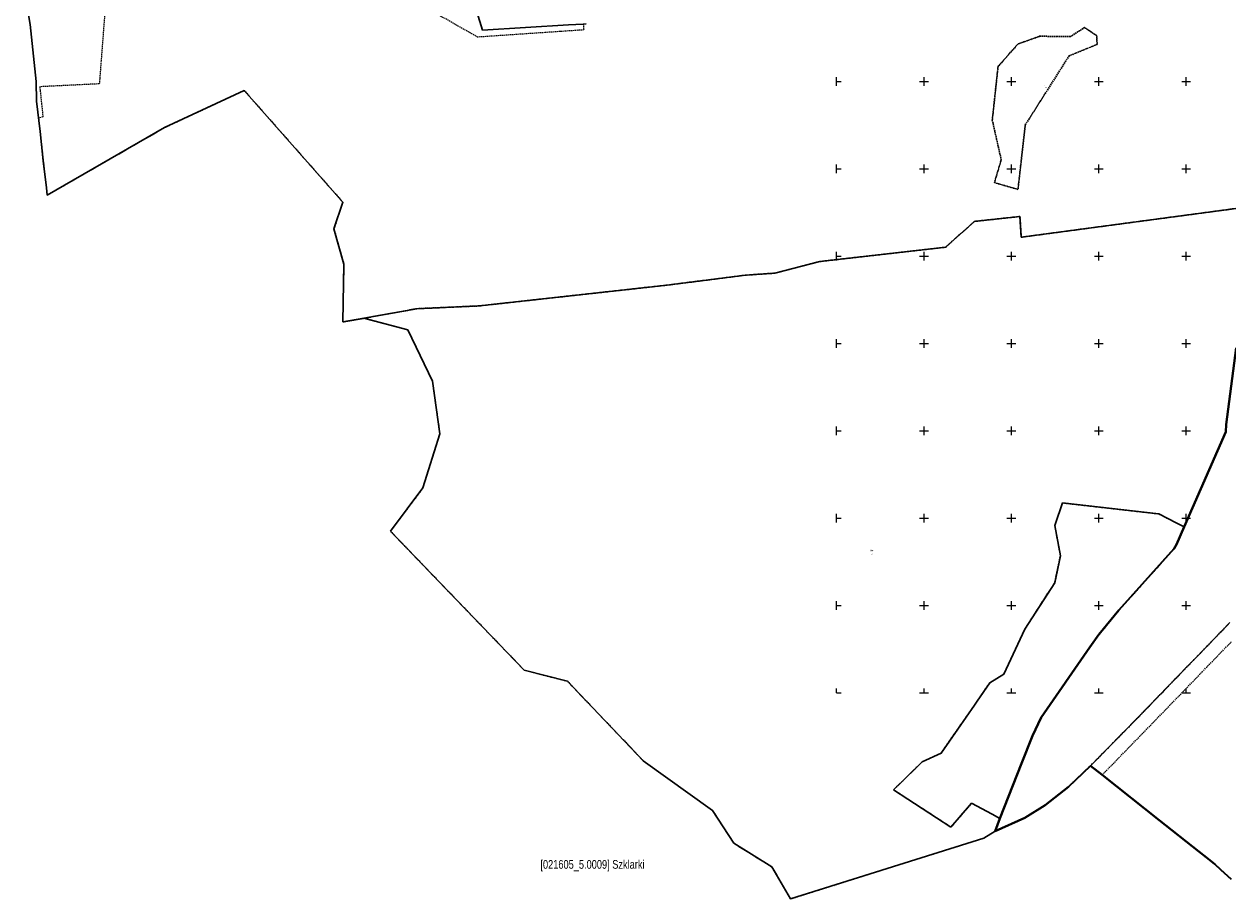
# Model space of a CAD drawing. Header units: metres. Extents: x 5548743 to 5556416, y 5707500 to 5714000.
# Tile 83 of 203: x 5552670 to 5554048, y 5709764 to 5710766. Entities that reach past the tile are written whole.
import ezdxf
from ezdxf.enums import TextEntityAlignment as Align

# ---------------------------------------------------------------- set-up
doc = ezdxf.new("R2010")
doc.units = ezdxf.units.M
doc.header["$MEASUREMENT"] = 0
doc.linetypes.add('1.5_0.75', pattern=[2.25, 1.5, -0.75])
doc.linetypes.add('219-1000', pattern=[0])
doc.layers.get('0').update_dxf_attribs({"color": 2, "linetype": 'CONTINUOUS', "lineweight": 5})
for name, color, linetype in [('208-opis obrębu', 7, 'CONTINUOUS'), ('209-oznaczenie konturu klasyfikacyjnego', 7, 'CONTINUOUS'), ('210-oznaczenie konturu użytku gruntowego', 7, 'CONTINUOUS'), ('211-numer działki ewidencyjnej', 7, 'CONTINUOUS'), ('216-obręb ewidencyjny', 7, 'CONTINUOUS'), ('217-kontur klasyfikacyjny', 7, 'CONTINUOUS'), ('218-kontur użytku gruntowego', 7, 'CONTINUOUS'), ('219-działka ewidencyjna', 7, 'CONTINUOUS'), ('Wstawianie ramki sekcyjnej z opisem', 7, 'CONTINUOUS')]:
    doc.layers.add(name, color=color, linetype=linetype)
doc.styles.get("Standard").update_dxf_attribs({"font": 'Working1250', "width": 0.75})

# ---------------------------------------------------------------- blocks, each defined once
blk = doc.blocks.new('RAMKA1000K')
at = {"color": 0}
for p, q in [((0, 495), (0, 500)), ((0, 500), (5, 500)), ((95, 500), (105, 500)), ((100, 495), (100, 500)), ((195, 500), (205, 500)), ((200, 495), (200, 500)), ((295, 500), (305, 500)), ((300, 495), (300, 500)), ((395, 500), (405, 500)), ((400, 495), (400, 500)), ((495, 500), (505, 500)), ((500, 495), (500, 500)), ((595, 500), (605, 500)), ((600, 495), (600, 500)), ((695, 500), (705, 500)), ((700, 495), (700, 500)), ((795, 500), (800, 500)), ((800, 495), (800, 500)), ((0, 395), (0, 405)), ((0, 400), (5, 400)), ((95, 400), (105, 400)), ((100, 395), (100, 405)), ((195, 400), (205, 400)), ((200, 395), (200, 405)), ((295, 400), (305, 400)), ((300, 395), (300, 405)), ((395, 400), (405, 400)), ((400, 395), (400, 405)), ((495, 400), (505, 400)), ((500, 395), (500, 405)), ((595, 400), (605, 400)), ((600, 395), (600, 405)), ((695, 400), (705, 400)), ((700, 395), (700, 405)), ((795, 400), (800, 400)), ((800, 395), (800, 405)), ((0, 295), (0, 305)), ((100, 295), (100, 305)), ((200, 295), (200, 305)), ((300, 295), (300, 305)), ((400, 295), (400, 305)), ((500, 295), (500, 305)), ((600, 295), (600, 305)), ((700, 295), (700, 305)), ((800, 295), (800, 305)), ((0, 300), (5, 300)), ((95, 300), (105, 300)), ((195, 300), (205, 300)), ((295, 300), (305, 300)), ((395, 300), (405, 300)), ((495, 300), (505, 300)), ((595, 300), (605, 300)), ((695, 300), (705, 300)), ((795, 300), (800, 300)), ((0, 195), (0, 205)), ((0, 200), (5, 200)), ((95, 200), (105, 200)), ((100, 195), (100, 205)), ((195, 200), (205, 200)), ((200, 195), (200, 205)), ((295, 200), (305, 200)), ((300, 195), (300, 205)), ((395, 200), (405, 200)), ((400, 195), (400, 205)), ((495, 200), (505, 200)), ((500, 195), (500, 205)), ((595, 200), (605, 200)), ((600, 195), (600, 205)), ((695, 200), (705, 200)), ((700, 195), (700, 205)), ((795, 200), (800, 200)), ((800, 195), (800, 205)), ((0, 95), (0, 105)), ((0, 100), (5, 100)), ((95, 100), (105, 100)), ((100, 95), (100, 105)), ((195, 100), (205, 100)), ((200, 95), (200, 105)), ((295, 100), (305, 100)), ((300, 95), (300, 105)), ((395, 100), (405, 100)), ((400, 95), (400, 105)), ((495, 100), (505, 100)), ((500, 95), (500, 105)), ((595, 100), (605, 100)), ((600, 95), (600, 105)), ((695, 100), (705, 100)), ((700, 95), (700, 105)), ((795, 100), (800, 100)), ((800, 95), (800, 105)), ((0, 0), (0, 5)), ((0, 0), (5, 0)), ((95, 0), (105, 0)), ((100, 0), (100, 5)), ((195, 0), (205, 0)), ((200, 0), (200, 5)), ((295, 0), (305, 0)), ((300, 0), (300, 5)), ((395, 0), (405, 0)), ((400, 0), (400, 5)), ((495, 0), (505, 0)), ((500, 0), (500, 5)), ((595, 0), (605, 0)), ((600, 0), (600, 5)), ((695, 0), (705, 0)), ((700, 0), (700, 5)), ((795, 0), (800, 0)), ((800, 0), (800, 5))]:
    blk.add_line(p, q, dxfattribs=at)

msp = doc.modelspace()

# ---------------------------------------------------------------- linework, layer by layer
at = {"layer": '216-obręb ewidencyjny', "color": 4, "linetype": 'Continuous', "lineweight": 35, "flags": 128}
for points in [[(5554051.69, 5709786.68), (5554039.9, 5709797.28), (5554032.81, 5709803.7), (5554023.56, 5709811.16), (5554014.76, 5709818.11), (5553969.34, 5709853.96), (5553903.99, 5709905.87), (5553890.41, 5709916.16), (5553865.3, 5709892.35), (5553838.69, 5709871.16), (5553815.31, 5709856.76), (5553781.27, 5709841.47), (5553786.83, 5709856.14), (5553811.61, 5709919.08), (5553824.32, 5709950.53), (5553834, 5709971.52), (5553889.73, 5710052.42), (5553900.25, 5710066.66), (5553923.11, 5710094.44), (5553986.54, 5710165.23), (5553988.95, 5710169.73), (5553997.99, 5710189.96), (5554045.58, 5710298.8), (5554045.86, 5710307.34), (5554057.42, 5710394.92)], [(5554057.42, 5710394.92), (5554045.86, 5710307.34), (5554045.58, 5710298.8), (5553997.99, 5710189.96), (5553988.95, 5710169.73), (5553986.54, 5710165.23), (5553923.11, 5710094.44), (5553900.25, 5710066.66), (5553889.73, 5710052.42), (5553834, 5709971.52), (5553824.32, 5709950.53), (5553811.61, 5709919.08), (5553786.83, 5709856.14), (5553781.27, 5709841.47), (5553815.31, 5709856.76), (5553838.69, 5709871.16), (5553865.3, 5709892.35), (5553890.41, 5709916.16), (5553903.99, 5709905.87), (5553969.34, 5709853.96), (5554014.76, 5709818.11), (5554023.56, 5709811.16), (5554032.81, 5709803.7), (5554039.9, 5709797.28), (5554051.69, 5709786.68)]]:
    msp.add_lwpolyline(points, dxfattribs=at)
at = {"layer": '217-kontur klasyfikacyjny', "color": 3, "linetype": '1.5_0.75', "lineweight": 18, "flags": 128}
for points in [[(5553883.78, 5710761.92), (5553867.61, 5710751.55)], [(5553897.6, 5710752.64), (5553883.78, 5710761.92)], [(5553832.39, 5710751.95), (5553807.38, 5710742.97)], [(5553867.61, 5710751.55), (5553832.39, 5710751.95)], [(5553898.22, 5710742.65), (5553897.6, 5710752.64)], [(5553807.38, 5710742.97), (5553784.76, 5710717.24)], [(5553815.9, 5710650.33), (5553866.11, 5710729.51)], [(5553866.11, 5710729.51), (5553898.22, 5710742.65)], [(5553784.76, 5710717.24), (5553778.16, 5710655.87)], [(5553778.16, 5710655.87), (5553788.4, 5710610.48)], [(5553807.59, 5710576.52), (5553815.9, 5710650.33)], [(5553788.4, 5710610.48), (5553780.6, 5710584.3)], [(5553780.6, 5710584.3), (5553807.59, 5710576.52)]]:
    msp.add_lwpolyline(points, dxfattribs=at)
at = {"layer": '218-kontur użytku gruntowego', "color": 70, "linetype": '1.5_0.75', "lineweight": 18, "flags": 128}
for points in [[(5553188.92, 5710750.92), (5553104.63, 5710798.98)], [(5552762.74, 5710786), (5552755.93, 5710697.39)], [(5553310.62, 5710759.19), (5553188.92, 5710750.92)], [(5553313.37, 5710766.07), (5553309.86, 5710765.73)], [(5553309.86, 5710765.73), (5553310.62, 5710759.19)], [(5553883.78, 5710761.92), (5553867.61, 5710751.55)], [(5553867.61, 5710751.55), (5553883.78, 5710761.92)], [(5553897.6, 5710752.64), (5553883.78, 5710761.92)], [(5553883.78, 5710761.92), (5553897.6, 5710752.64)], [(5553832.39, 5710751.95), (5553807.38, 5710742.97)], [(5553807.38, 5710742.97), (5553832.39, 5710751.95)], [(5553867.61, 5710751.55), (5553832.39, 5710751.95)], [(5553832.39, 5710751.95), (5553867.61, 5710751.55)], [(5553898.22, 5710742.65), (5553897.6, 5710752.64)], [(5553897.6, 5710752.64), (5553898.22, 5710742.65)], [(5553807.38, 5710742.97), (5553784.76, 5710717.24)], [(5553784.76, 5710717.24), (5553807.38, 5710742.97)], [(5553815.9, 5710650.33), (5553866.11, 5710729.51)], [(5553866.11, 5710729.51), (5553815.9, 5710650.33)], [(5553866.11, 5710729.51), (5553898.22, 5710742.65)], [(5553898.22, 5710742.65), (5553866.11, 5710729.51)], [(5553784.76, 5710717.24), (5553778.16, 5710655.87)], [(5553778.16, 5710655.87), (5553784.76, 5710717.24)], [(5552755.93, 5710697.39), (5552687.69, 5710694.11)], [(5552687.69, 5710694.11), (5552691.43, 5710659.55)], [(5552830.7, 5710647.31), (5552921.71, 5710689.97)], [(5552921.71, 5710689.97), (5553034.57, 5710561.94)], [(5552691.43, 5710659.55), (5552686.36, 5710658.18)], [(5552686.36, 5710658.18), (5552688.05, 5710643.02)], [(5552696.19, 5710569.98), (5552830.7, 5710647.31)], [(5553778.16, 5710655.87), (5553788.4, 5710610.48)], [(5553788.4, 5710610.48), (5553778.16, 5710655.87)], [(5553807.59, 5710576.52), (5553815.9, 5710650.33)], [(5553815.9, 5710650.33), (5553807.59, 5710576.52)], [(5552688.05, 5710643.02), (5552691.81, 5710609.3)], [(5552691.81, 5710609.3), (5552695.28, 5710578.26)], [(5553788.4, 5710610.48), (5553780.6, 5710584.3)], [(5553780.6, 5710584.3), (5553788.4, 5710610.48)], [(5552695.28, 5710578.26), (5552696.19, 5710569.98)], [(5553780.6, 5710584.3), (5553807.59, 5710576.52)], [(5553807.59, 5710576.52), (5553780.6, 5710584.3)], [(5554194.81, 5710573.13), (5553811.3, 5710521.76)], [(5553811.3, 5710521.76), (5554194.81, 5710573.13)], [(5553034.57, 5710561.94), (5553024.56, 5710531.28)], [(5553757.87, 5710539.92), (5553724.56, 5710510.28)], [(5553724.56, 5710510.28), (5553757.87, 5710539.92)], [(5553809.88, 5710545.51), (5553757.87, 5710539.92)], [(5553757.87, 5710539.92), (5553809.88, 5710545.51)], [(5553811.3, 5710521.76), (5553809.88, 5710545.51)], [(5553809.88, 5710545.51), (5553811.3, 5710521.76)], [(5553024.56, 5710531.28), (5553035.9, 5710490.95)], [(5553724.56, 5710510.28), (5553580.69, 5710493.95)], [(5553580.69, 5710493.95), (5553724.56, 5710510.28)], [(5553035.9, 5710490.95), (5553034.61, 5710424.7)], [(5553580.69, 5710493.95), (5553529.21, 5710480.62)], [(5553529.21, 5710480.62), (5553580.69, 5710493.95)], [(5553495.27, 5710478.26), (5553405.89, 5710466.88)], [(5553405.89, 5710466.88), (5553495.27, 5710478.26)], [(5553529.21, 5710480.62), (5553495.27, 5710478.26)], [(5553495.27, 5710478.26), (5553529.21, 5710480.62)], [(5553405.89, 5710466.88), (5553191.03, 5710443.12)], [(5553191.03, 5710443.12), (5553405.89, 5710466.88)], [(5553191.03, 5710443.12), (5553119.24, 5710439.89)], [(5553119.24, 5710439.89), (5553191.03, 5710443.12)], [(5553034.61, 5710424.7), (5553058.74, 5710428.92)], [(5553119.24, 5710439.89), (5553058.74, 5710428.92)], [(5553058.74, 5710428.92), (5553119.24, 5710439.89)], [(5553058.74, 5710428.92), (5553108.92, 5710415.69)], [(5553108.92, 5710415.69), (5553137.32, 5710356.88)], [(5554045.86, 5710307.34), (5554057.42, 5710394.92)], [(5554057.42, 5710394.92), (5554045.86, 5710307.34)], [(5553137.32, 5710356.88), (5553145.75, 5710296.77)], [(5554045.58, 5710298.8), (5554045.86, 5710307.34)], [(5554045.86, 5710307.34), (5554045.58, 5710298.8)], [(5553145.75, 5710296.77), (5553126.31, 5710234.61)], [(5553997.99, 5710189.96), (5554045.58, 5710298.8)], [(5554045.58, 5710298.8), (5553997.99, 5710189.96)], [(5553126.31, 5710234.61), (5553089.12, 5710185.01)], [(5553849.8, 5710191.66), (5553858.46, 5710217.44)], [(5553858.46, 5710217.44), (5553968.77, 5710204.91)], [(5553968.77, 5710204.91), (5553988.5, 5710194.82)], [(5553988.5, 5710194.82), (5553997.99, 5710189.96)], [(5553089.12, 5710185.01), (5553242.39, 5710025.91)], [(5553856.12, 5710156.98), (5553849.8, 5710191.66)], [(5553997.99, 5710189.96), (5553988.95, 5710169.73)], [(5553986.54, 5710165.23), (5553923.11, 5710094.44)], [(5553988.95, 5710169.73), (5553986.54, 5710165.23)], [(5553849.61, 5710126.09), (5553856.12, 5710156.98)], [(5553815.47, 5710073.03), (5553849.61, 5710126.09)], [(5553923.11, 5710094.44), (5553900.25, 5710066.66)], [(5553791.51, 5710021.47), (5553815.47, 5710073.03)], [(5554013.92, 5710042.84), (5554050.03, 5710080.31)], [(5554050.03, 5710080.31), (5554013.92, 5710042.84)], [(5553900.25, 5710066.66), (5553889.73, 5710052.42)], [(5554024.71, 5710030.41), (5554051.85, 5710058.5)], [(5553889.73, 5710052.42), (5553834, 5709971.52)], [(5554002.04, 5710030.73), (5554013.92, 5710042.84)], [(5554013.92, 5710042.84), (5554002.04, 5710030.73)], [(5553946.04, 5709972.65), (5554002.04, 5710030.73)], [(5554002.04, 5710030.73), (5553946.04, 5709972.65)], [(5553983.85, 5709988.12), (5554024.71, 5710030.41)], [(5553242.39, 5710025.91), (5553291.71, 5710013.24)], [(5553291.71, 5710013.24), (5553378.62, 5709922.23)], [(5553775.19, 5710011.51), (5553791.51, 5710021.47)], [(5553760.88, 5709990.23), (5553775.19, 5710011.51)], [(5553719.59, 5709931.03), (5553757.89, 5709985.93)], [(5553757.89, 5709985.93), (5553760.88, 5709990.23)], [(5553903.99, 5709905.87), (5553983.85, 5709988.12)], [(5553834, 5709971.52), (5553824.32, 5709950.53)], [(5553890.41, 5709916.16), (5553946.04, 5709972.65)], [(5553946.04, 5709972.65), (5553890.41, 5709916.16)], [(5553824.32, 5709950.53), (5553811.61, 5709919.08)], [(5553698.06, 5709921.01), (5553719.59, 5709931.03)], [(5553378.62, 5709922.23), (5553457.98, 5709865.15)], [(5553665.12, 5709888.78), (5553698.06, 5709921.01)], [(5553811.61, 5709919.08), (5553786.83, 5709856.14)], [(5553865.3, 5709892.35), (5553890.41, 5709916.16)], [(5553890.41, 5709916.16), (5553903.99, 5709905.87)], [(5553730.8, 5709846.15), (5553665.12, 5709888.78)], [(5553838.69, 5709871.16), (5553865.3, 5709892.35)], [(5553457.98, 5709865.15), (5553482.23, 5709827.66)], [(5553754.37, 5709873.47), (5553730.8, 5709846.15)], [(5553778.01, 5709860.85), (5553754.37, 5709873.47)], [(5553815.31, 5709856.76), (5553838.69, 5709871.16)], [(5553786.83, 5709856.14), (5553778.01, 5709860.85)], [(5553781.27, 5709841.47), (5553815.31, 5709856.76)], [(5553781.27, 5709841.47), (5553786.83, 5709856.14)], [(5553786.83, 5709856.14), (5553781.27, 5709841.47)], [(5553547.24, 5709763.89), (5553768.45, 5709833.67)], [(5553768.45, 5709833.67), (5553781.27, 5709841.47)], [(5553482.23, 5709827.66), (5553525.68, 5709800.76)], [(5553525.68, 5709800.76), (5553547.24, 5709763.89)]]:
    msp.add_lwpolyline(points, dxfattribs=at)
at = {"layer": '219-działka ewidencyjna', "color": 94, "linetype": '219-1000', "lineweight": 30, "flags": 128}
for points in [[(5553153.68, 5710891.45), (5553194.45, 5710758.76)], [(5552669.8, 5710806.61), (5552676.91, 5710765.48)], [(5552676.91, 5710765.48), (5552683.45, 5710700.25)], [(5553194.45, 5710758.76), (5553293.22, 5710765.09)], [(5553293.22, 5710765.09), (5553309.86, 5710765.73)], [(5553309.86, 5710765.73), (5553313.37, 5710766.07)], [(5552683.45, 5710700.25), (5552684.2, 5710677.7)], [(5552921.71, 5710689.97), (5552830.7, 5710647.31)], [(5552921.71, 5710689.97), (5553034.57, 5710561.94)], [(5552684.2, 5710677.7), (5552688.05, 5710643.02)], [(5552830.7, 5710647.31), (5552696.19, 5710569.98)], [(5552688.05, 5710643.02), (5552691.81, 5710609.3)], [(5552695.28, 5710578.26), (5552691.81, 5710609.3)], [(5552695.28, 5710578.26), (5552696.19, 5710569.98)], [(5554194.81, 5710573.13), (5553811.3, 5710521.76)], [(5553034.57, 5710561.94), (5553024.56, 5710531.28)], [(5553757.87, 5710539.92), (5553724.56, 5710510.28)], [(5553809.88, 5710545.51), (5553757.87, 5710539.92)], [(5553809.88, 5710545.51), (5553811.3, 5710521.76)], [(5553024.56, 5710531.28), (5553035.9, 5710490.95)], [(5553724.56, 5710510.28), (5553580.69, 5710493.95)], [(5553035.9, 5710490.95), (5553034.61, 5710424.7)], [(5553580.69, 5710493.95), (5553529.21, 5710480.62)], [(5553495.27, 5710478.26), (5553405.89, 5710466.88)], [(5553529.21, 5710480.62), (5553495.27, 5710478.26)], [(5553405.89, 5710466.88), (5553191.03, 5710443.12)], [(5553191.03, 5710443.12), (5553119.24, 5710439.89)], [(5553058.74, 5710428.92), (5553034.61, 5710424.7)], [(5553119.24, 5710439.89), (5553058.74, 5710428.92)], [(5553058.74, 5710428.92), (5553108.92, 5710415.69)], [(5553108.92, 5710415.69), (5553137.32, 5710356.88)], [(5554057.42, 5710394.92), (5554045.86, 5710307.34)], [(5553137.32, 5710356.88), (5553145.75, 5710296.77)], [(5554045.86, 5710307.34), (5554045.58, 5710298.8)], [(5553145.75, 5710296.77), (5553126.31, 5710234.61)], [(5554045.58, 5710298.8), (5553997.99, 5710189.96)], [(5553126.31, 5710234.61), (5553089.12, 5710185.01)], [(5553858.46, 5710217.44), (5553849.8, 5710191.66)], [(5553858.46, 5710217.44), (5553968.77, 5710204.91)], [(5553968.77, 5710204.91), (5553988.5, 5710194.82)], [(5553988.5, 5710194.82), (5553997.99, 5710189.96)], [(5553089.12, 5710185.01), (5553242.39, 5710025.91)], [(5553849.8, 5710191.66), (5553856.12, 5710156.98)], [(5553997.99, 5710189.96), (5553988.95, 5710169.73)], [(5553986.54, 5710165.23), (5553923.11, 5710094.44)], [(5553988.95, 5710169.73), (5553986.54, 5710165.23)], [(5553856.12, 5710156.98), (5553849.61, 5710126.09)], [(5553849.61, 5710126.09), (5553815.47, 5710073.03)], [(5553923.11, 5710094.44), (5553900.25, 5710066.66)], [(5553815.47, 5710073.03), (5553791.51, 5710021.47)], [(5554013.92, 5710042.84), (5554050.03, 5710080.31)], [(5553900.25, 5710066.66), (5553889.73, 5710052.42)], [(5553889.73, 5710052.42), (5553834, 5709971.52)], [(5554002.04, 5710030.73), (5554013.92, 5710042.84)], [(5553946.04, 5709972.65), (5554002.04, 5710030.73)], [(5553242.39, 5710025.91), (5553291.71, 5710013.24)], [(5553291.71, 5710013.24), (5553378.62, 5709922.23)], [(5553791.51, 5710021.47), (5553775.19, 5710011.51)], [(5553775.19, 5710011.51), (5553760.88, 5709990.23)], [(5553757.89, 5709985.93), (5553719.59, 5709931.03)], [(5553760.88, 5709990.23), (5553757.89, 5709985.93)], [(5553834, 5709971.52), (5553824.32, 5709950.53)], [(5553890.41, 5709916.16), (5553946.04, 5709972.65)], [(5553824.32, 5709950.53), (5553811.61, 5709919.08)], [(5553719.59, 5709931.03), (5553698.06, 5709921.01)], [(5553378.62, 5709922.23), (5553457.98, 5709865.15)], [(5553698.06, 5709921.01), (5553665.12, 5709888.78)], [(5553811.61, 5709919.08), (5553786.83, 5709856.14)], [(5553865.3, 5709892.35), (5553890.41, 5709916.16)], [(5553665.12, 5709888.78), (5553730.8, 5709846.15)], [(5553838.69, 5709871.16), (5553865.3, 5709892.35)], [(5553457.98, 5709865.15), (5553482.23, 5709827.66)], [(5553754.37, 5709873.47), (5553730.8, 5709846.15)], [(5553754.37, 5709873.47), (5553778.01, 5709860.85)], [(5553815.31, 5709856.76), (5553838.69, 5709871.16)], [(5553778.01, 5709860.85), (5553786.83, 5709856.14)], [(5553781.27, 5709841.47), (5553815.31, 5709856.76)], [(5553786.83, 5709856.14), (5553781.27, 5709841.47)], [(5553547.24, 5709763.89), (5553768.45, 5709833.67)], [(5553768.45, 5709833.67), (5553781.27, 5709841.47)], [(5553482.23, 5709827.66), (5553525.68, 5709800.76)], [(5553525.68, 5709800.76), (5553547.24, 5709763.89)]]:
    msp.add_lwpolyline(points, dxfattribs=at)

# ---------------------------------------------------------------- block references
at = {"layer": 'Wstawianie ramki sekcyjnej z opisem', "color": 8, "linetype": 'Continuous', "lineweight": 5}
for p in [(5553600, 5710500), (5553600, 5710500), (5553600, 5710500), (5553600, 5710500), (5553600, 5710000), (5553600, 5710000), (5553600, 5710000), (5553600, 5710000)]:
    msp.add_blockref('RAMKA1000K', p, dxfattribs=at)

# ---------------------------------------------------------------- texts
at = {"layer": '208-opis obrębu', "color": 4, "linetype": 'Continuous', "lineweight": 35, "width": 0.79}
msp.add_text('[021605_5.0009] Szklarki', height=10, dxfattribs=at).set_placement((5553260.86, 5709798.46))
at = {"layer": '209-oznaczenie konturu klasyfikacyjnego', "color": 70, "linetype": 'Continuous', "lineweight": 18, "width": 0.79}
msp.add_text('ŁV', height=1.5, dxfattribs=at).set_placement((5553838.3, 5710694.36), align=Align.TOP_LEFT)
at = {"layer": '210-oznaczenie konturu użytku gruntowego', "color": 70, "linetype": 'Continuous', "lineweight": 18, "width": 0.79}
for s, p in [('Ł', (5553838.28, 5710695.26)), ('Ls', (5553638.69, 5710158.21))]:
    msp.add_text(s, height=1.5, dxfattribs=at).set_placement(p)
at = {"layer": '211-numer działki ewidencyjnej', "color": 94, "linetype": 'Continuous', "lineweight": 30, "width": 0.79}
msp.add_text('303', height=1.5, dxfattribs=at).set_placement((5553638.6, 5710162.21))

doc.saveas('drawing.dxf')
